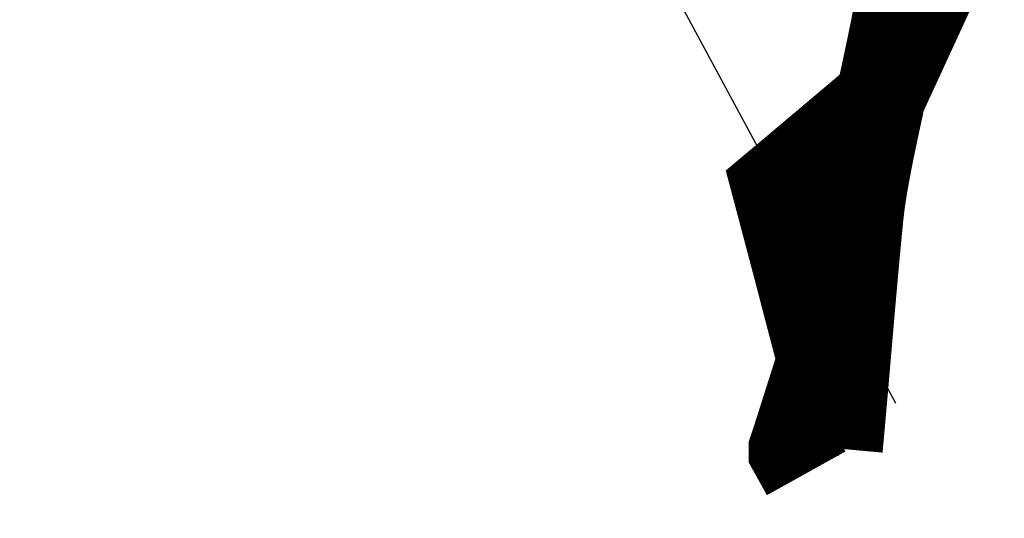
# Model space of a CAD drawing. Header units: metres. Extents: x 149734 to 159069, y 372625 to 380601.
# Tile 6 of 30: x 157291 to 157334, y 375618 to 375639. Entities that reach past the tile are written whole.
import ezdxf

# ---------------------------------------------------------------- set-up
doc = ezdxf.new("R2010")
doc.units = ezdxf.units.M
doc.header["$MEASUREMENT"] = 0
doc.layers.add('Beeklopen', color=7, linetype='Continuous', true_color=0x5291a5)
doc.layers.add('waterlopen', color=7, linetype='Continuous', true_color=0x5291a5)
doc.layers.add('Beeklopen 1900', color=6, linetype='Continuous')

msp = doc.modelspace()

# ---------------------------------------------------------------- linework, layer by layer
at = {"layer": 'Beeklopen', "const_width": 3.9}
for points in [[(157325.3010118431, 375619.6505359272), (157324.752400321, 375620.637177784), (157324.752400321, 375620.6544014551), (157324.752400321, 375620.6888487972), (157324.8557423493, 375620.9988748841), (157325.9925046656, 375624.5641748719), (157324.752400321, 375629.3006845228), (157324.0117824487, 375632.0909192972), (157324.8557423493, 375632.7970898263), (157328.472713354, 375635.8456796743), (157330.815132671, 375640.9266627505), (157331.9174476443, 375645.835409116), (157331.9518949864, 375650.5546950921), (157331.6935399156, 375653.8271926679), (157328.9205288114, 375657.4269400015), (157324.4079268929, 375658.1331105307), (157315.2621573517, 375655.2912047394), (157314.8487892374, 375655.1706390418), (157307.4426105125, 375654.5850342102), (157306.8053346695, 375654.5505868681)], [(157326.6754422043, 375620.728656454), (157326.687675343, 375620.8611000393), (157326.6998554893, 375620.9935724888), (157326.7119843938, 375621.1260729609), (157326.7240638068, 375621.258600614), (157326.736095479, 375621.3911546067), (157326.7480811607, 375621.5237340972), (157326.7600226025, 375621.656338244), (157326.7719215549, 375621.7889662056), (157326.7837797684, 375621.9216171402), (157326.7955989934, 375622.0542902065), (157326.8073809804, 375622.1869845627), (157326.81912748, 375622.3196993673), (157326.8308402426, 375622.4524337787), (157326.8425210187, 375622.5851869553), (157326.8541715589, 375622.7179580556), (157326.8657936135, 375622.8507462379), (157326.8773889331, 375622.9835506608), (157326.8889592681, 375623.1163704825), (157326.9005063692, 375623.2492048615), (157326.9120319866, 375623.3820529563), (157326.935025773, 375623.6477869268), (157326.957954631, 375623.9135656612), (157326.9808325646, 375624.1793824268), (157327.0036735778, 375624.4452304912), (157327.0493008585, 375624.9769935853), (157327.0949485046, 375625.5088010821), (157327.1178149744, 375625.7747046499), (157327.1407285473, 375626.0405991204), (157327.1637032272, 375626.306477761), (157327.1867530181, 375626.5723338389), (157327.1983104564, 375626.705251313), (157327.2098919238, 375626.8381606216), (157327.221499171, 375626.9710609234), (157327.2331339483, 375627.1039513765), (157327.2447980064, 375627.2368311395), (157327.2564930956, 375627.3696993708), (157327.2682209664, 375627.5025552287), (157327.2799833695, 375627.6353978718), (157327.2917820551, 375627.7682264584), (157327.3036187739, 375627.901040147), (157327.3154952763, 375628.0338380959), (157327.3274133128, 375628.1666194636), (157327.3393746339, 375628.2993834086), (157327.3513809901, 375628.4321290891), (157327.3634341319, 375628.5648556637), (157327.3755358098, 375628.6975622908), (157327.3876877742, 375628.8302481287), (157327.3998917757, 375628.9629123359), (157327.4121495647, 375629.0955540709), (157327.4244628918, 375629.2281724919), (157327.4368335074, 375629.3607667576), (157327.449263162, 375629.4933360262), (157327.4617536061, 375629.6258794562), (157327.4743065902, 375629.758396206), (157327.4869238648, 375629.8908854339), (157327.4996071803, 375630.0233462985), (157327.5123582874, 375630.1557779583), (157327.5251789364, 375630.2881795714), (157327.5380708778, 375630.4205502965), (157327.5510358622, 375630.5528892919), (157327.56407564, 375630.685195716), (157327.5706241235, 375630.7513364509), (157327.5739056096, 375630.7844036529), (157327.5755481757, 375630.8009364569), (157327.576369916, 375630.8092026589), (157327.5767809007, 375630.8133357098), (157327.5769864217, 375630.8154022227), (157327.5770875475, 375630.8164179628), (157327.5771653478, 375630.8171846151), (157327.5796815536, 375630.841760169), (157327.5822491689, 375630.8664183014), (157327.584867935, 375630.8911587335), (157327.5875375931, 375630.9159811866), (157327.5902578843, 375630.9408853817), (157327.5930285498, 375630.9658710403), (157327.595849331, 375630.9909378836), (157327.5987199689, 375631.0160856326), (157327.6016402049, 375631.0413140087), (157327.6046097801, 375631.0666227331), (157327.6076284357, 375631.0920115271), (157327.610695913, 375631.1174801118), (157327.6138119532, 375631.1430282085), (157327.6169762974, 375631.1686555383), (157327.6201886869, 375631.1943618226), (157327.623448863, 375631.2201467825), (157327.6267565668, 375631.2460101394), (157327.6301115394, 375631.2719516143), (157327.6335135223, 375631.2979709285), (157327.6369622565, 375631.3240678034), (157327.6404574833, 375631.35024196), (157327.6439989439, 375631.3764931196), (157327.6475863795, 375631.4028210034), (157327.6512195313, 375631.4292253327), (157327.6548981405, 375631.4557058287), (157327.6586219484, 375631.4822622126), (157327.6623906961, 375631.5088942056), (157327.6662041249, 375631.5356015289), (157327.670061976, 375631.5623839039), (157327.6739639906, 375631.5892410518), (157327.6779099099, 375631.6161726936), (157327.6818994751, 375631.6431785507), (157327.6859324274, 375631.6702583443), (157327.6900085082, 375631.6974117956), (157327.6941274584, 375631.7246386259), (157327.6982890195, 375631.7519385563), (157327.7024929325, 375631.7793113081), (157327.7067389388, 375631.8067566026), (157327.7110267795, 375631.8342741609), (157327.7153561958, 375631.8618637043), (157327.7197269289, 375631.8895249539), (157327.7241387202, 375631.9172576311), (157327.7285913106, 375631.9450614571), (157327.7330844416, 375631.9729361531), (157327.7376178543, 375632.0008814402), (157327.7421912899, 375632.0288970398), (157327.7468044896, 375632.056982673), (157327.7514571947, 375632.0851380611), (157327.7561491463, 375632.1133629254), (157327.7608800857, 375632.1416569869), (157327.7656497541, 375632.170019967), (157327.7704578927, 375632.1984515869), (157327.7753042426, 375632.2269515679), (157327.7801885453, 375632.255519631), (157327.7851105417, 375632.2841554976), (157327.7900699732, 375632.3128588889), (157327.795066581, 375632.3416295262), (157327.8001001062, 375632.3704671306), (157327.8051702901, 375632.3993714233), (157327.8102768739, 375632.4283421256), (157327.8154195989, 375632.4573789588), (157327.8205982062, 375632.486481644), (157327.825812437, 375632.5156499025), (157327.8310620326, 375632.5448834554), (157327.8363467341, 375632.5741820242), (157327.8416662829, 375632.6035453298), (157327.84702042, 375632.6329730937), (157327.8524088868, 375632.6624650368), (157327.8578314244, 375632.6920208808), (157327.863287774, 375632.7216403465), (157327.8687776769, 375632.7513231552), (157327.8743008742, 375632.7810690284), (157327.8798571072, 375632.810877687), (157327.8854461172, 375632.8407488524), (157327.8910676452, 375632.8706822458), (157327.8967214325, 375632.9006775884), (157327.9024072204, 375632.9307346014), (157327.9081247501, 375632.9608530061), (157327.9138737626, 375632.9910325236), (157327.9196539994, 375633.0212728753), (157327.9254652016, 375633.0515737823), (157327.9313071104, 375633.081934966), (157327.9371794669, 375633.1123561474), (157327.9430820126, 375633.1428370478), (157327.9490144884, 375633.1733773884), (157327.9549766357, 375633.2039768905), (157327.9609681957, 375633.2346352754), (157327.9669889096, 375633.2653522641), (157327.9730385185, 375633.296127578), (157327.9791167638, 375633.3269609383), (157327.9852233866, 375633.3578520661), (157327.9913581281, 375633.3888006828), (157327.9975207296, 375633.4198065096), (157328.0037109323, 375633.4508692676), (157328.0099284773, 375633.4819886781), (157328.0161731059, 375633.5131644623), (157328.0224445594, 375633.5443963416), (157328.0287425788, 375633.575684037), (157328.0350669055, 375633.6070272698), (157328.0414172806, 375633.6384257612), (157328.0477934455, 375633.6698792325), (157328.0541951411, 375633.7013874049), (157328.0606221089, 375633.7329499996), (157328.06707409, 375633.7645667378), (157328.0735508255, 375633.7962373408), (157328.0800520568, 375633.8279615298), (157328.086577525, 375633.859739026), (157328.0931269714, 375633.8915695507), (157328.0997001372, 375633.923452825), (157328.1062967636, 375633.9553885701), (157328.1129165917, 375633.9873765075), (157328.1195593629, 375634.0194163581), (157328.1262248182, 375634.0515078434), (157328.132912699, 375634.0836506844), (157328.1396227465, 375634.1158446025), (157328.1463547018, 375634.1480893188), (157328.1531083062, 375634.1803845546), (157328.1598833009, 375634.2127300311), (157328.1666794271, 375634.2451254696), (157328.1734964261, 375634.2775705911), (157328.1803340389, 375634.3100651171), (157328.1871920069, 375634.3426087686), (157328.1940700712, 375634.375201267), (157328.2009679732, 375634.4078423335), (157328.2078854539, 375634.4405316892), (157328.2148222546, 375634.4732690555), (157328.2217781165, 375634.5060541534), (157328.2287527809, 375634.5388867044), (157328.2357459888, 375634.5717664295), (157328.2427574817, 375634.60469305), (157328.2497870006, 375634.6376662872), (157328.2568342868, 375634.6706858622), (157328.2638990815, 375634.7037514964), (157328.2709811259, 375634.7368629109), (157328.2780801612, 375634.7700198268), (157328.2851959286, 375634.8032219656), (157328.2923281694, 375634.8364690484), (157328.2994766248, 375634.8697607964), (157328.3066410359, 375634.9030969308), (157328.313821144, 375634.9364771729), (157328.3210166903, 375634.9699012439), (157328.3282274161, 375635.0033688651), (157328.3354530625, 375635.0368797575), (157328.3426933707, 375635.0704336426), (157328.3499480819, 375635.1040302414), (157328.3572169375, 375635.1376692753), (157328.3644996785, 375635.1713504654), (157328.3717960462, 375635.2050735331), (157328.3791057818, 375635.2388381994), (157328.3864286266, 375635.2726441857), (157328.3937643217, 375635.3064912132), (157328.4011126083, 375635.3403790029), (157328.4084732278, 375635.3743072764), (157328.4158459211, 375635.4082757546), (157328.4232304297, 375635.442284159), (157328.4306264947, 375635.4763322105), (157328.4380338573, 375635.5104196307), (157328.4454522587, 375635.5445461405), (157328.4528814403, 375635.5787114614), (157328.460321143, 375635.6129153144), (157328.4677711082, 375635.6471574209), (157328.4752310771, 375635.681437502), (157328.4827007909, 375635.7157552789), (157328.4901799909, 375635.750110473), (157328.4976684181, 375635.7845028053), (157328.5051658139, 375635.8189319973), (157328.5126719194, 375635.85339777), (157328.5201864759, 375635.8878998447), (157328.5277092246, 375635.9224379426), (157328.5352399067, 375635.957011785), (157328.5427782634, 375635.9916210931), (157328.550324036, 375636.0262655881), (157328.5578769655, 375636.0609449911), (157328.5654367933, 375636.0956590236), (157328.5730032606, 375636.1304074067), (157328.5805761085, 375636.1651898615), (157328.5881550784, 375636.2000061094), (157328.5957399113, 375636.2348558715), (157328.6033303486, 375636.2697388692), (157328.6109261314, 375636.3046548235), (157328.6185270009, 375636.3396034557), (157328.6261326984, 375636.3745844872), (157328.6337429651, 375636.4095976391), (157328.6413575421, 375636.4446426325), (157328.6489761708, 375636.4797191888), (157328.6565985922, 375636.5148270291), (157328.6642245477, 375636.5499658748), (157328.6718537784, 375636.585135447), (157328.6794860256, 375636.6203354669), (157328.6871210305, 375636.6555656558), (157328.6947585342, 375636.6908257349), (157328.702398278, 375636.7261154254), (157328.7100400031, 375636.7614344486), (157328.7176834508, 375636.7967825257), (157328.7253283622, 375636.8321593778), (157328.7329744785, 375636.8675647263), (157328.740621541, 375636.9029982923), (157328.7482692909, 375636.9384597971), (157328.7559174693, 375636.9739489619), (157328.7635658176, 375637.009465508), (157328.7712140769, 375637.0450091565), (157328.7788619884, 375637.0805796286), (157328.7865092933, 375637.1161766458), (157328.7941557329, 375637.151799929), (157328.8018010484, 375637.1874491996), (157328.8094449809, 375637.2231241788), (157328.8170872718, 375637.2588245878), (157328.8247276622, 375637.2945501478), (157328.8400017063, 375637.366075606), (157328.855265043, 375637.4376983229), (157328.870515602, 375637.5094160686), (157328.8857513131, 375637.5812266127), (157328.9009701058, 375637.6531277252), (157328.9161699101, 375637.7251171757), (157328.9313486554, 375637.7971927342), (157328.9465042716, 375637.8693521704), (157328.9616346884, 375637.941593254), (157328.9767378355, 375638.0139137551), (157328.9918116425, 375638.0863114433), (157329.0068540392, 375638.1587840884), (157329.0218629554, 375638.2313294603), (157329.0368363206, 375638.3039453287), (157329.0517720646, 375638.3766294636), (157329.0666681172, 375638.4493796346), (157329.081522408, 375638.5221936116), (157329.0963328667, 375638.5950691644), (157329.1110974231, 375638.6680040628), (157329.1258140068, 375638.7409960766), (157329.1404805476, 375638.8140429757), (157329.1550949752, 375638.8871425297), (157329.1696552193, 375638.9602925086), (157329.1841592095, 375639.0334906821), (157329.1986048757, 375639.1067348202), (157329.2129901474, 375639.1800226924), (157329.2273129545, 375639.2533520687), (157329.2415712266, 375639.3267207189), (157329.2557628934, 375639.4001264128), (157329.2698858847, 375639.4735669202), (157329.2839381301, 375639.5470400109), (157329.2979175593, 375639.6205434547), (157329.3118221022, 375639.6940750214), (157329.3256496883, 375639.7676324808), (157329.3393982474, 375639.8412136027), (157329.3530657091, 375639.914816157), (157329.3666500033, 375639.9884379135), (157329.3801490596, 375640.0620766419), (157329.3935608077, 375640.135730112), (157329.4068831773, 375640.2093960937), (157329.4201140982, 375640.2830723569), (157329.4332515, 375640.3567566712), (157329.4462933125, 375640.4304468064), (157329.4592374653, 375640.5041405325), (157329.4656722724, 375640.5409880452), (157329.4720818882, 375640.5778356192), (157329.4784660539, 375640.6146829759), (157329.4848245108, 375640.6515298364), (157329.4911570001, 375640.6883759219), (157329.497463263, 375640.7252209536), (157329.5037430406, 375640.762064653), (157329.5099960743, 375640.798906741), (157329.5162221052, 375640.8357469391), (157329.5224208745, 375640.8725849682), (157329.5285921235, 375640.9094205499), (157329.5347355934, 375640.9462534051), (157329.5408510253, 375640.9830832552), (157329.5469381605, 375641.0199098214), (157329.5529967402, 375641.0567328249), (157329.5590265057, 375641.093551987), (157329.5650271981, 375641.1303670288), (157329.5709985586, 375641.1671776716), (157329.5769403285, 375641.2039836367), (157329.5828522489, 375641.2407846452), (157329.5887340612, 375641.2775804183), (157329.5945855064, 375641.3143706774)]]:
    msp.add_lwpolyline(points, dxfattribs=at)
at = {"layer": 'Beeklopen 1900'}
msp.add_lwpolyline([(157329.1867783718, 375622.6985802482), (157329.1640250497, 375622.7408199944), (157324.1014136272, 375632.1391584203), (157318.3312913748, 375642.8509348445), (157311.9627011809, 375654.6737197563), (157305.1046859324, 375667.4050836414), (157290.3565518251, 375694.7838302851), (157259.7850700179, 375751.5373727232)], dxfattribs=at)
at = {"layer": 'waterlopen', "const_width": 1}
msp.add_lwpolyline([(157325.3010118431, 375619.6505359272), (157324.752400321, 375620.637177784), (157324.752400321, 375620.6544014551), (157324.752400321, 375620.6888487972), (157324.8557423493, 375620.9988748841), (157325.9925046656, 375624.5641748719), (157324.752400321, 375629.3006845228), (157324.0117824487, 375632.0909192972), (157324.8557423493, 375632.7970898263), (157328.472713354, 375635.8456796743), (157330.815132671, 375640.9266627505), (157331.9174476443, 375645.835409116), (157331.9518949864, 375650.5546950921), (157331.6935399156, 375653.8271926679), (157328.9205288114, 375657.4269400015), (157324.4079268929, 375658.1331105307), (157315.2621573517, 375655.2912047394), (157314.8487892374, 375655.1706390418), (157307.4426105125, 375654.5850342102), (157306.8053346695, 375654.5505868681)], dxfattribs=at)

doc.saveas('drawing.dxf')
